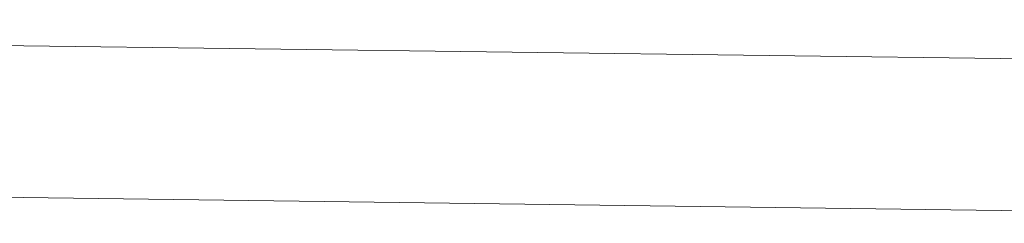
# Model space of a CAD drawing. Header units: metres. Extents: x -488330 to 1463, y -18748 to 6602.
import ezdxf

# ---------------------------------------------------------------- set-up
doc = ezdxf.new("R2010")
doc.units = ezdxf.units.M
doc.header["$MEASUREMENT"] = 0
doc.header["$XCLIPFRAME"] = 0
doc.linetypes.add('DGN Style 2', pattern=[0.11425664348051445, 0.06855398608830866, -0.04570265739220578])
doc.layers.add('3_opisy', color=7, linetype='Continuous', lineweight=0)
picture_1 = doc.add_image_def('image1.pdf', size_in_pixel=(1, 1))

msp = doc.modelspace()

# ---------------------------------------------------------------- pictures from other files: only their frames are drawn
at = {"layer": '3_opisy', "linetype": 'DGN Style 2'}
image = msp.add_image(picture_1, insert=(774.9024199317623, 146.3205668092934), size_in_units=(16.47308154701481, 83.80159618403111), rotation=-90.7566101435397, dxfattribs=at)
image.set_boundary_path([(-0.5, -0.5), (-0.5, 5834.5), (1146.5, 5834.5), (1146.5, -0.5), (-0.5, -0.5)])
image.dxf.flags = 6

doc.saveas('drawing.dxf')
